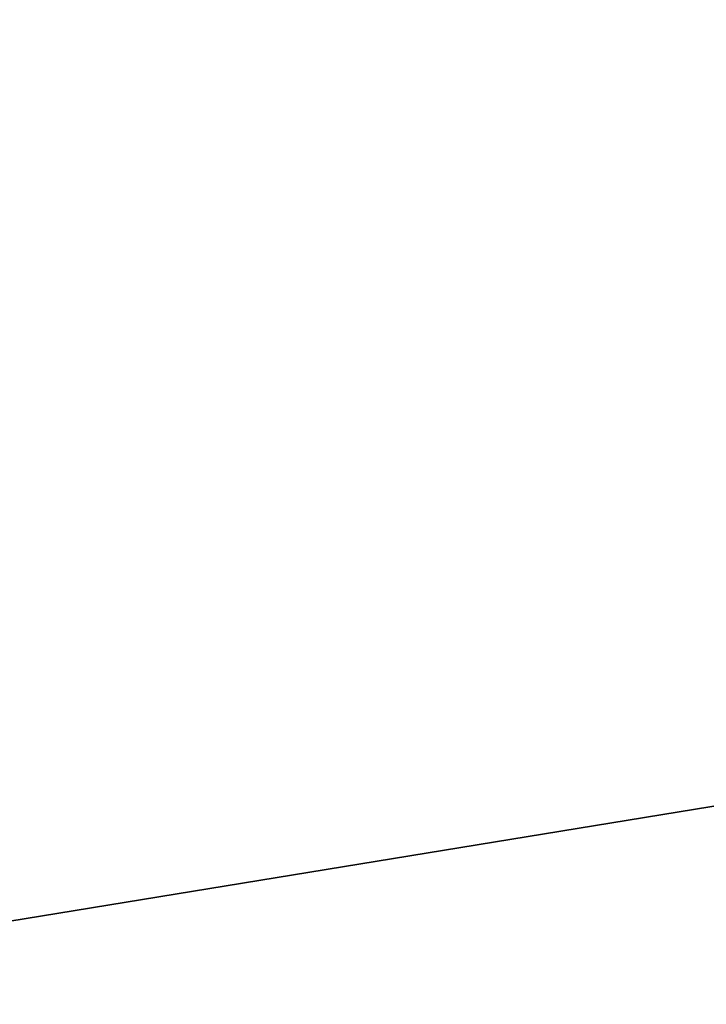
# Model space of a CAD drawing. Header units: inches. Extents: x -213 to 429, y -72 to 85.
# Tile 191 of 256: x 259.1269 to 259.1448, y 38.984 to 39.0097. Entities that reach past the tile are written whole.
import ezdxf
from ezdxf.enums import TextEntityAlignment as Align

# ---------------------------------------------------------------- set-up
doc = ezdxf.new("R2010")
doc.units = ezdxf.units.IN
doc.header["$LTSCALE"] = 96
doc.header["$MEASUREMENT"] = 0
doc.layers.add('A-FURN-3-POPPY-SEAT-CASTER', color=254, linetype='Continuous')
doc.layers.add('A-FURN-HAWORTH-ATT', color=251, linetype='Continuous')
doc.styles.get("Standard").update_dxf_attribs({"font": 'trebuc.ttf'})

# ---------------------------------------------------------------- blocks, each defined once
blk = doc.blocks.new('SPG-5-3D-3')
at = {"layer": 'A-FURN-3-POPPY-SEAT-CASTER'}
for points, invisible_edges in [([(10.1299776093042, -7.432257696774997, 2.375984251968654), (10.09079593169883, -7.532293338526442, 2.375984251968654), (10.24189740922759, -7.573593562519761, 2.375984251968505), (10.27335551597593, -7.497646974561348, 2.375984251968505)], 10), ([(10.19244121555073, -7.932902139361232, 2.259601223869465), (9.999351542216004, -7.920736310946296, 2.124849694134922), (10.88055661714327, -7.920736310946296, 1.381454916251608), (10.82858902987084, -7.932902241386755, 1.735196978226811)], 2)]:
    blk.add_3dface(points, dxfattribs=dict(at, invisible_edges=invisible_edges))
at = {"layer": 'A-FURN-HAWORTH-ATT', "flags": 1}
for tag, p in [('HAWMC', (0, 0)), ('HAWPN', (0, -0.166666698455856)), ('HAWSN', (0, -0.333333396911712))]:
    blk.add_attdef(tag, text='', height=0.1, dxfattribs=at).set_placement(p, align=Align.TOP_CENTER)
at = {"layer": 'A-FURN-3-POPPY-SEAT-CASTER'}
mesh = blk.add_polymesh((2, 24), dxfattribs=dict(at, n_close=True))
for k, corner in enumerate([(10.86095689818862, -7.655094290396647, 2.375984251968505), (10.85022712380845, -7.573593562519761, 2.375984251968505), (10.8187690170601, -7.497646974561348, 2.375984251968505), (10.76872639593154, -7.43243016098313, 2.375984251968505), (10.70350958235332, -7.382387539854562, 2.375984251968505), (10.62756299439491, -7.350929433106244, 2.375984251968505), (10.54606226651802, -7.340199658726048, 2.375984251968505), (10.4645615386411, -7.350929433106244, 2.375984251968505), (10.38861495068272, -7.382387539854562, 2.375984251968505), (10.32339813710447, -7.43243016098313, 2.375984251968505), (10.27335551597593, -7.497646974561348, 2.375984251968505), (10.24189740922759, -7.573593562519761, 2.375984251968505), (10.23116763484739, -7.655094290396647, 2.375984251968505), (10.24189740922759, -7.736595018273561, 2.375984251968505), (10.27335551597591, -7.812541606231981, 2.375984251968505), (10.32339813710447, -7.877758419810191, 2.375984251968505), (10.38861495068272, -7.92780104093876, 2.375984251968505), (10.4645615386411, -7.959259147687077, 2.375984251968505), (10.54606226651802, -7.969988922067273, 2.375984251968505), (10.62756299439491, -7.959259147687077, 2.375984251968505), (10.70350958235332, -7.92780104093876, 2.375984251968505), (10.76872639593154, -7.877758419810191, 2.375984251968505), (10.8187690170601, -7.812541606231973, 2.375984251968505), (10.85022712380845, -7.736595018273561, 2.375984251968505), (10.86095689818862, -7.655094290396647, 2.64372040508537), (10.85022712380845, -7.573593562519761, 2.64372040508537), (10.8187690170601, -7.497646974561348, 2.64372040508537), (10.76872639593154, -7.43243016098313, 2.64372040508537), (10.70350958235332, -7.382387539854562, 2.64372040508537), (10.62756299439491, -7.350929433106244, 2.64372040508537), (10.54606226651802, -7.340199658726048, 2.64372040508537), (10.4645615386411, -7.350929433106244, 2.64372040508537), (10.38861495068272, -7.382387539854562, 2.64372040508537), (10.32339813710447, -7.43243016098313, 2.64372040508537), (10.27335551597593, -7.497646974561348, 2.64372040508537), (10.24189740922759, -7.573593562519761, 2.64372040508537), (10.23116763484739, -7.655094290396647, 2.64372040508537), (10.24189740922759, -7.736595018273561, 2.64372040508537), (10.27335551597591, -7.812541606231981, 2.64372040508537), (10.32339813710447, -7.877758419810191, 2.64372040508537), (10.38861495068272, -7.92780104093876, 2.64372040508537), (10.4645615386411, -7.959259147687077, 2.64372040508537), (10.54606226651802, -7.969988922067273, 2.64372040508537), (10.62756299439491, -7.959259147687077, 2.64372040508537), (10.70350958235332, -7.92780104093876, 2.64372040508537), (10.76872639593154, -7.877758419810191, 2.64372040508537), (10.8187690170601, -7.812541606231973, 2.64372040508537), (10.85022712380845, -7.736595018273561, 2.64372040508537)]):
    mesh.set_mesh_vertex(divmod(k, 24), corner)

msp = doc.modelspace()

# ---------------------------------------------------------------- block references
at = {"rotation": 301.777995}
msp.add_blockref('SPG-5-3D-3', (260.1690069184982, 51.68089383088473), dxfattribs=at)

doc.saveas('drawing.dxf')
